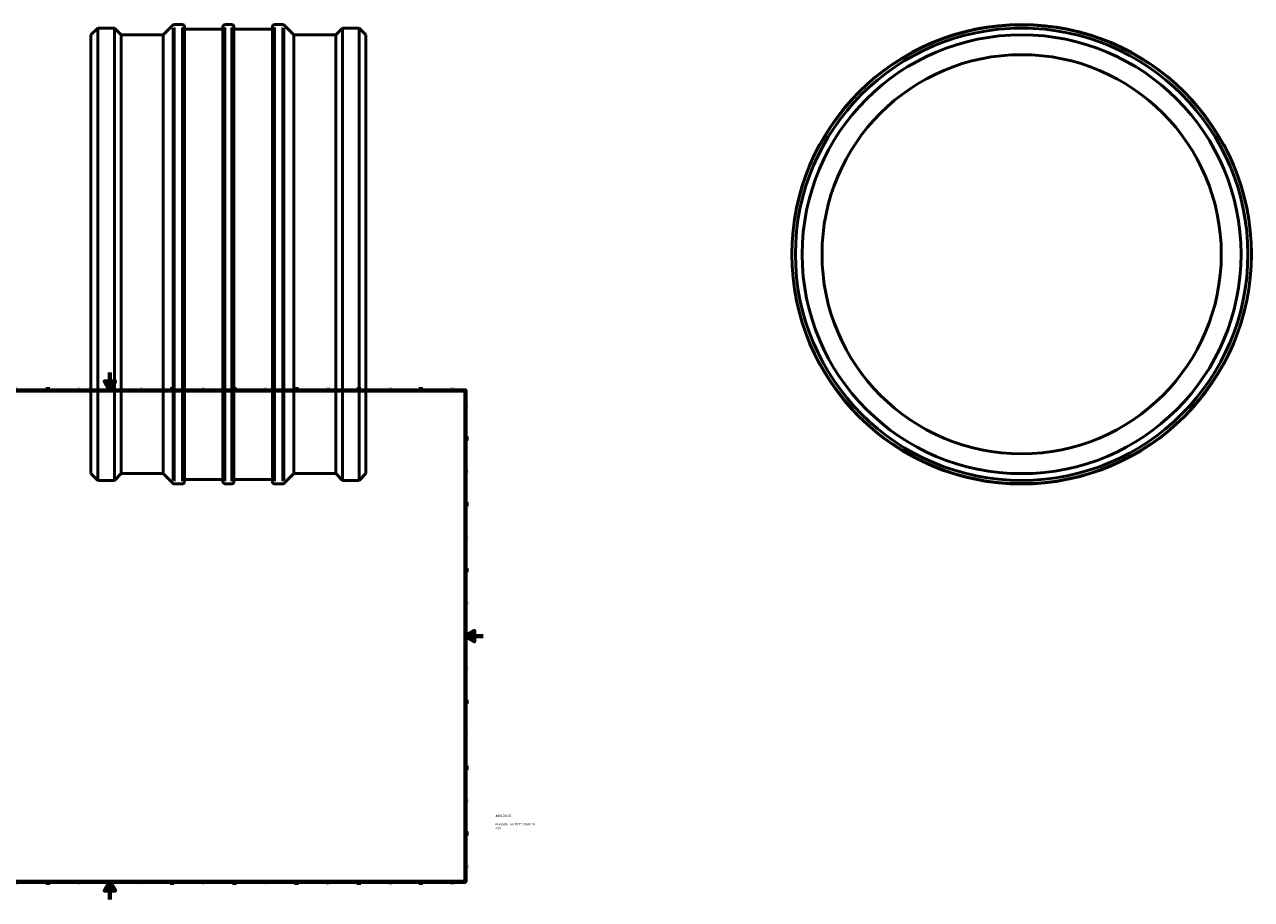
# Model space of a CAD drawing. Header units: millimetres. Extents: x -613 to 2076, y -937 to 2541.
# Tile 3 of 6: x 324 to 1707, y 0 to 986. Entities that reach past the tile are written whole.
import ezdxf

# ---------------------------------------------------------------- set-up
doc = ezdxf.new("R2010")
doc.units = ezdxf.units.MM
for name, color, linetype, lineweight in [('Border (ANSI)', 7, 'Continuous', 70), ('Title (ISO)', 7, 'Continuous', 50), ('Visible (ANSI)', 7, 'Continuous', 50), ('Visible Narrow (ANSI)', 7, 'Continuous', 35)]:
    doc.layers.add(name, color=color, linetype=linetype, lineweight=lineweight)
doc.styles.add('Note Text (ANSI)', font='tahoma.ttf')
doc.styles.add('Note Text (ISO)', font='tahoma.ttf')

# ---------------------------------------------------------------- blocks, each defined once
blk = doc.blocks.new('Borders Default Border')
at = {"layer": 'Border (ANSI)'}
for p, q in [((70.1, 574), (70.1, 577.4)), ((140.2, 574), (140.2, 577.4)), ((210.2, 574), (210.2, 577.4)), ((280.3, 574), (280.3, 577.4)), ((350.4, 574), (350.4, 577.4)), ((490.6, 574), (490.6, 577.4)), ((560.7, 574), (560.7, 577.4)), ((630.8, 574), (630.8, 577.4)), ((700.8, 574), (700.8, 577.4)), ((770.9, 574), (770.9, 577.4)), ((20, 519.7), (16.6, 519.7)), ((821, 519.7), (824.4, 519.7)), ((20, 445.5), (16.6, 445.5)), ((821, 445.5), (824.4, 445.5)), ((20, 371.2), (16.6, 371.2)), ((821, 371.2), (824.4, 371.2)), ((20, 222.7), (16.6, 222.7)), ((821, 222.7), (824.4, 222.7)), ((20, 148.5), (16.6, 148.5)), ((821, 148.5), (824.4, 148.5)), ((20, 74.3), (16.6, 74.3)), ((821, 74.3), (824.4, 74.3)), ((70.1, 20), (70.1, 16.6)), ((140.2, 20), (140.2, 16.6)), ((210.2, 20), (210.2, 16.6)), ((280.3, 20), (280.3, 16.6)), ((350.4, 20), (350.4, 16.6)), ((490.6, 20), (490.6, 16.6)), ((560.7, 20), (560.7, 16.6)), ((630.8, 20), (630.8, 16.6)), ((700.8, 20), (700.8, 16.6)), ((770.9, 20), (770.9, 16.6))]:
    blk.add_line(p, q, dxfattribs=at)
at = {"layer": 'Border (ANSI)', "flags": 128}
for points in [[(420.5, 594), (420.5, 574), (414.7, 584), (426.3, 584), (420.5, 574)], [(20, 20), (20, 574), (821, 574), (821, 20), (20, 20)], [(0, 297), (20, 297), (10, 302.8), (10, 291.2), (20, 297)], [(841, 297), (821, 297), (831, 302.8), (831, 291.2), (821, 297)], [(420.5, 0), (420.5, 20), (414.7, 10), (426.3, 10), (420.5, 20)]]:
    blk.add_lwpolyline(points, dxfattribs=at)
at = {"layer": 'Border (ANSI)', "color": 230, "true_color": 0xff0080, "char_height": 3.05, "attachment_point": 7, "style": 'Note Text (ANSI)'}
for s, insert in [('1', (34.4, 574.4)), ('2', (104.2, 574.4)), ('3', (174.3, 574.3)), ('4', (244.2, 574.4)), ('5', (314.5, 574.3)), ('6', (384.5, 574.3)), ('7', (454.6, 574.4)), ('8', (524.6, 574.3)), ('9', (594.7, 574.3)), ('10', (664, 574.3)), ('11', (734, 574.4)), ('12', (804.1, 574.4)), ('A', (16.8, 555.4)), ('A', (821.6, 555.4)), ('B', (17.1, 481.1)), ('B', (822, 481.1)), ('C', (17, 406.8)), ('C', (821.8, 406.8)), ('D', (17, 332.6)), ('D', (821.8, 332.6)), ('E', (17.2, 258.4)), ('E', (822.1, 258.4)), ('F', (17.3, 184.1)), ('F', (822.1, 184.1)), ('G', (16.8, 109.8)), ('G', (821.7, 109.8)), ('H', (17, 35.6)), ('H', (821.8, 35.6)), ('1', (34.4, 16.6)), ('2', (104.2, 16.6)), ('3', (174.3, 16.5)), ('4', (244.2, 16.6)), ('5', (314.5, 16.5)), ('6', (384.5, 16.5)), ('7', (454.6, 16.6)), ('8', (524.6, 16.5)), ('9', (594.7, 16.5)), ('10', (664, 16.5)), ('11', (734, 16.6)), ('12', (804.1, 16.6))]:
    blk.add_mtext(s, dxfattribs=dict(at, insert=insert))
blk = doc.blocks.new('Title Blocks ISO')
at = {"layer": 'Title (ISO)', "color": 232, "true_color": 0xca0064, "style": 'Note Text (ISO)'}
for tag, p in [('PART_NUMBER_001', (34.2, 73.1)), ('DESCRIPTION_001', (33.8, 63.4)), ('DESCRIPTION_002', (34, 59.2))]:
    blk.add_attdef(tag, p, '', height=2.5, dxfattribs=at)

msp = doc.modelspace()

# ---------------------------------------------------------------- linework, layer by layer
at = {"layer": 'Visible (ANSI)'}
for p, q in [((399.031, 974.777), (406.681, 982.427)), ((406.681, 472.427), (406.681, 982.427)), ((406.681, 982.427), (408.581, 982.427)), ((408.581, 982.427), (423.581, 982.427)), ((423.581, 982.427), (425.481, 982.427)), ((425.481, 472.427), (425.481, 982.427)), ((433.131, 974.777), (425.481, 982.427)), ((480.381, 974.777), (491.273, 985.669)), ((493.104, 986.427), (501.841, 986.427)), ((504.431, 983.837), (504.431, 471.017)), ((547.831, 471.017), (547.831, 983.837)), ((550.421, 986.427), (557.641, 986.427)), ((560.231, 983.837), (560.231, 471.017)), ((603.631, 471.017), (603.631, 983.837)), ((606.221, 986.427), (614.958, 986.427)), ((627.681, 974.777), (616.79, 985.669)), ((674.931, 974.777), (682.581, 982.427)), ((682.581, 472.427), (682.581, 982.427)), ((682.581, 982.427), (684.481, 982.427)), ((699.481, 982.427), (684.481, 982.427)), ((699.481, 982.427), (701.381, 982.427)), ((701.381, 472.427), (701.381, 982.427)), ((709.031, 974.777), (701.381, 982.427)), ((1440.464, 982.427), (1447.964, 982.427)), ((1440.464, 982.427), (1440.464, 982.317)), ((1447.964, 982.427), (1455.464, 982.427)), ((1455.464, 982.427), (1455.464, 982.317)), ((399.031, 480.077), (399.031, 974.777)), ((433.131, 480.077), (433.131, 974.777)), ((433.131, 974.777), (480.381, 974.777)), ((480.381, 480.077), (480.381, 974.777)), ((504.431, 981.247), (547.831, 981.247)), ((560.231, 981.247), (603.631, 981.247)), ((627.681, 480.077), (627.681, 974.777)), ((627.681, 974.777), (674.931, 974.777)), ((674.931, 480.077), (674.931, 974.777)), ((709.031, 480.077), (709.031, 974.777)), ((399.031, 480.077), (406.681, 472.427)), ((406.681, 472.427), (425.481, 472.427)), ((433.131, 480.077), (425.481, 472.427)), ((433.131, 480.077), (480.381, 480.077)), ((480.381, 480.077), (491.273, 469.186)), ((504.431, 473.607), (547.831, 473.607)), ((560.231, 473.607), (603.631, 473.607)), ((627.681, 480.077), (616.79, 469.186)), ((627.681, 480.077), (674.931, 480.077)), ((674.931, 480.077), (682.581, 472.427)), ((682.581, 472.427), (701.381, 472.427)), ((709.031, 480.077), (701.381, 472.427)), ((493.104, 468.427), (501.841, 468.427)), ((550.421, 468.427), (557.641, 468.427)), ((606.221, 468.427), (614.958, 468.427))]:
    msp.add_line(p, q, dxfattribs=at)
for radius in [259, 255, 247.35, 225]:
    msp.add_circle((1447.964, 727.427), radius, dxfattribs=at)
for centre, start, end in [((493.104, 983.837), 90, 135), ((501.841, 983.837), 0, 90), ((550.421, 983.837), 90, 180), ((557.641, 983.837), 0, 90), ((606.221, 983.837), 90, 180), ((614.958, 983.837), 45, 90), ((501.841, 471.017), 270, 0), ((550.421, 471.017), 180, 270), ((557.641, 471.017), 270, 0), ((606.221, 471.017), 180, 270), ((493.104, 471.017), 225, 270), ((614.958, 471.017), 270, 315)]:
    msp.add_arc(centre, 2.59, start, end, dxfattribs=at)
for points, knots in [([(423.581, 982.427), (423.581, 982.427), (423.393, 982.422), (422.628, 982.401), (422.05, 982.386), (420.719, 982.358), (419.875, 982.344), (418.028, 982.323), (417.023, 982.317), (415.139, 982.317), (414.135, 982.323), (412.287, 982.344), (411.444, 982.358), (410.112, 982.386), (409.535, 982.401), (408.769, 982.422), (408.581, 982.427), (408.581, 982.427)], [1.13012998, 1.13012998, 1.13012998, 1.13012998, 1.41266247, 1.41266247, 1.69519496, 1.69519496, 1.97772746, 1.97772746, 2.26025996, 2.26025996, 2.54279246, 2.54279246, 2.82532495, 2.82532495, 3.10785744, 3.10785744, 3.39038994, 3.39038994, 3.39038994, 3.39038994]), ([(699.481, 982.427), (699.481, 982.427), (699.293, 982.422), (698.528, 982.401), (697.95, 982.386), (696.619, 982.358), (695.775, 982.344), (693.928, 982.323), (692.923, 982.317), (691.981, 982.317), (691.039, 982.317), (690.035, 982.323), (688.187, 982.344), (687.344, 982.358), (686.012, 982.386), (685.435, 982.401), (684.669, 982.422), (684.481, 982.427), (684.481, 982.427)], [3.39038994, 3.39038994, 3.39038994, 3.39038994, 3.67292243, 3.67292243, 3.95545492, 3.95545492, 4.23798742, 4.23798742, 4.52051991, 4.52051991, 4.52051991, 4.80305241, 4.80305241, 5.08558491, 5.08558491, 5.3681174, 5.3681174, 5.65064989, 5.65064989, 5.65064989, 5.65064989])]:
    msp.add_open_spline(points, degree=3, knots=knots, dxfattribs=at)
at = {"layer": 'Visible Narrow (ANSI)'}
for p, q in [((491.273, 472.365), (491.273, 982.489)), ((493.104, 983.239), (493.104, 471.616)), ((501.841, 471.616), (501.841, 983.239)), ((550.421, 983.239), (550.421, 471.616)), ((557.641, 471.616), (557.641, 983.239)), ((606.221, 983.239), (606.221, 471.616)), ((614.958, 471.616), (614.958, 983.239)), ((616.79, 982.489), (616.79, 472.365))]:
    msp.add_line(p, q, dxfattribs=at)
msp.add_circle((1447.964, 727.427), 258.241, dxfattribs=at)

# ---------------------------------------------------------------- block references
msp.add_blockref('Borders Default Border', (0, 0))
msp.add_blockref('Title Blocks ISO', (821, 20)).add_auto_attribs({'PART_NUMBER_001': '460103450', 'DESCRIPTION_001': 'PLASSON LIGHTFIT COUPLER', 'DESCRIPTION_002': '450'})

doc.saveas('drawing.dxf')
